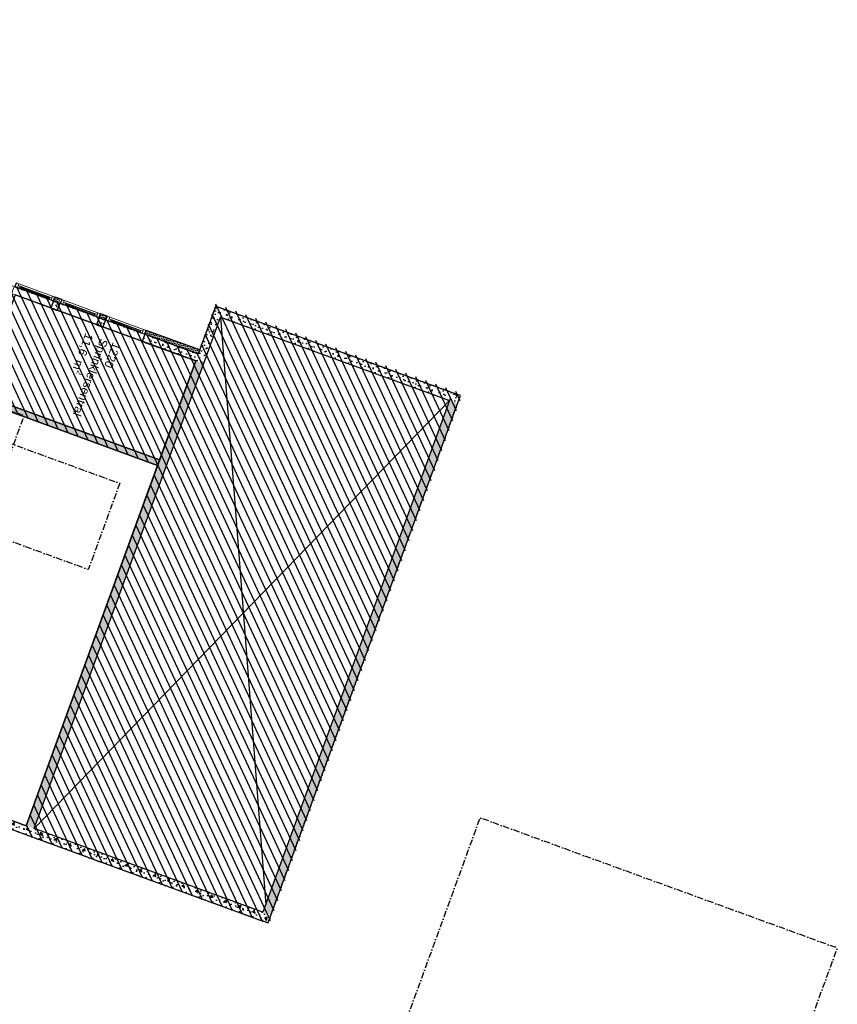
# Model space of a CAD drawing. Header units: millimetres. Extents: x 112481703 to 112587609, y 1264638581 to 1264713694.
# Tile 174 of 174: x 112568056 to 112587609, y 1264689513 to 1264713060. Entities that reach past the tile are written whole.
import ezdxf
from ezdxf.enums import TextEntityAlignment as Align

# ---------------------------------------------------------------- set-up
doc = ezdxf.new("R2010")
doc.units = ezdxf.units.MM
doc.header["$LTSCALE"] = 0.5
doc.header["$MEASUREMENT"] = 0
doc.linetypes.add('Over snittplan', pattern=[520, 300, -100, 20, -100])
doc.linetypes.add('PLINE', pattern=[0])
for name, color, linetype in [('231- Bærende yttervegger', 7, 'Continuous'), ('231- Bærende yttervegger (Skravur)', 7, 'Continuous'), ('231- Bærende yttervegger (Skravur)(Nye konstruksjoner)', 7, 'Continuous'), ('231- Bærende yttervegger(Nye konstruksjoner)', 7, 'Continuous'), ('241- Bærende innervegger', 7, 'Continuous'), ('241- Bærende innervegger (Skravur)', 7, 'Continuous'), ('242- Ikke-bærende innervegger', 7, 'Continuous'), ('242- Ikke-bærende innervegger (Skravur)', 7, 'Continuous'), ('269- Andre deler av yttertak', 7, 'Continuous'), ('862- M___Nettoareal', 7, 'Continuous'), ('862- M___Nettoareal (1-100)', 7, 'Continuous'), ('862- M___Nettoareal(Polylinje)', 7, 'Continuous'), ('878- Annen overflate_visuell informasjon', 7, 'Continuous'), ('LA_farge_dekke_asfalt2', 7, 'Continuous')]:
    doc.layers.add(name, color=color, linetype=linetype)
doc.layers.add('234- Vinduer_ dører_ porter(Nye konstruksjoner)', color=7, linetype='Continuous', lineweight=0)
doc.styles.add('GENERATED_STYLE_1', font='arial.ttf')
pattern_1 = [(339.956, (112557650, 1264717795), (213.713, 585.77), [60, -300]), (339.956, (112557925.95, 1264718026.2), (213.713, 585.77), [60, -300]), (39.956, (112557650, 1264717795), (-400.436, 477.966), [60, -300]), (39.956, (112557988.2, 1264717671.6), (-400.436, 477.966), [60, -300]), (99.956, (112557706.37, 1264717774.44), (614.148, 107.805), [60, -300]), (99.956, (112558044.56, 1264717651.05), (614.148, 107.805), [60, -300]), (339.956, (112557670.56, 1264717851.37), (41.129, 112.73156), [0, -120, 0, -180]), (24.956, (112557726.93, 1264717830.8), (-50.63064, 108.79586), [0, -90, 0, -150])]
pattern_2 = [(69.956, (112557650, 1264717795), (-585.77, 213.713), [60, -300]), (69.956, (112557418.8, 1264718070.95), (-585.77, 213.713), [60, -300]), (129.956, (112557650, 1264717795), (477.966, 400.436), [60, -300]), (129.956, (112557773.4, 1264718133.2), (477.966, 400.436), [60, -300]), (189.956, (112557670.56, 1264717851.37), (-107.805, 614.148), [60, -300]), (189.956, (112557793.95, 1264718189.56), (-107.805, 614.148), [60, -300]), (69.956, (112557593.63, 1264717815.56), (-112.73156, 41.129), [0, -120, 0, -180]), (114.956, (112557614.2, 1264717871.93), (108.79586, 50.63064), [0, -90, 0, -150])]
pattern_3 = [(159.956, (112557650, 1264717795), (213.713, 585.77), [60, -300]), (159.956, (112557374.05, 1264717563.8), (213.713, 585.77), [60, -300]), (219.956, (112557650, 1264717795), (-400.436, 477.966), [60, -300]), (219.956, (112557311.8, 1264717918.4), (-400.436, 477.966), [60, -300]), (279.956, (112557593.63, 1264717815.56), (614.148, 107.805), [60, -300]), (279.956, (112557255.44, 1264717938.95), (614.148, 107.805), [60, -300]), (159.956, (112557629.44, 1264717738.63), (41.129, 112.73156), [0, -120, 0, -180]), (204.956, (112557573.07, 1264717759.2), (-50.63064, 108.79586), [0, -90, 0, -150])]
pattern_4 = [(249.956, (112557650, 1264717795), (-81.357, 29.6823), [0, -50]), (249.956, (112557682.11, 1264717756.67), (-81.357, 29.6823), [0, -50])]

# ---------------------------------------------------------------- blocks, each defined once
blk = doc.blocks.new('Sprinklersentral_1220_11', base_point=(112570313, 1264704400))
at = {"layer": '862- M___Nettoareal(Polylinje)', "linetype": 'PLINE', "flags": 128}
blk.add_lwpolyline([(112572266, 1264704900), (112567944, 1264706477), (112567081, 1264704109), (112571402, 1264702533)], close=True, dxfattribs=at)
blk = doc.blocks.new('Ventilasjon_1210_12', base_point=(112567556, 1264698828))
at = {"layer": '862- M___Nettoareal(Polylinje)', "linetype": 'PLINE', "flags": 128}
blk.add_lwpolyline([(112571354, 1264702401), (112567033, 1264703978), (112564437, 1264696862), (112564249, 1264696931), (112562300, 1264697642), (112561751, 1264696139), (112567520, 1264694035), (112568210, 1264693783)], close=True, dxfattribs=at)
blk = doc.blocks.new('Vindu[25]', base_point=(112557650, 1264717795))
at = {"layer": '234- Vinduer_ dører_ porter(Nye konstruksjoner)', "linetype": 'PLINE'}
for p, q in [((112569060, 1264706368), (112569028, 1264706281)), ((112569060, 1264706368), (112569028, 1264706281)), ((112569069, 1264706364), (112569038, 1264706278)), ((112569060, 1264706368), (112569990, 1264706028)), ((112569069, 1264706364), (112569060, 1264706368)), ((112569122, 1264706345), (112569069, 1264706364)), ((112569090, 1264706259), (112569122, 1264706345)), ((112569028, 1264706281), (112569025, 1264706274)), ((112569025, 1264706274), (112569955, 1264705934)), ((112569028, 1264706281), (112569038, 1264706278)), ((112569038, 1264706278), (112569090, 1264706259)), ((112569107, 1264706306), (112569090, 1264706259)), ((112569090, 1264706259), (112569137, 1264706242)), ((112569154, 1264706289), (112569107, 1264706306)), ((112569137, 1264706242), (112569154, 1264706289)), ((112569137, 1264706242), (112569849, 1264705982)), ((112569142, 1264706256), (112569854, 1264705996)), ((112569861, 1264706015), (112569149, 1264706274)), ((112569866, 1264706029), (112569154, 1264706289)), ((112569866, 1264706029), (112569849, 1264705982)), ((112569849, 1264705982), (112569896, 1264705965)), ((112569913, 1264706012), (112569866, 1264706029)), ((112569928, 1264706051), (112569896, 1264705965)), ((112569896, 1264705965), (112569913, 1264706012)), ((112569896, 1264705965), (112569949, 1264705945)), ((112569980, 1264706032), (112569928, 1264706051)), ((112569980, 1264706032), (112569949, 1264705945)), ((112569949, 1264705945), (112569958, 1264705942)), ((112569958, 1264705942), (112569955, 1264705934)), ((112569990, 1264706028), (112569958, 1264705942)), ((112569990, 1264706028), (112569958, 1264705942)), ((112569990, 1264706028), (112569980, 1264706032))]:
    blk.add_line(p, q, dxfattribs=at)
blk = doc.blocks.new('Vindu[26]', base_point=(112557650, 1264717795))
at = {"layer": '234- Vinduer_ dører_ porter(Nye konstruksjoner)', "linetype": 'PLINE'}
for p, q in [((112567938, 1264706679), (112567936, 1264706671)), ((112567936, 1264706671), (112568866, 1264706332)), ((112567970, 1264706765), (112567938, 1264706679)), ((112567970, 1264706765), (112567938, 1264706679)), ((112567938, 1264706679), (112567948, 1264706675)), ((112567979, 1264706762), (112567948, 1264706675)), ((112567948, 1264706675), (112568000, 1264706656)), ((112567970, 1264706765), (112568900, 1264706426)), ((112567979, 1264706762), (112567970, 1264706765)), ((112568032, 1264706743), (112567979, 1264706762)), ((112568000, 1264706656), (112568032, 1264706743)), ((112568018, 1264706703), (112568000, 1264706656)), ((112568000, 1264706656), (112568047, 1264706639)), ((112568065, 1264706686), (112568018, 1264706703)), ((112568047, 1264706639), (112568065, 1264706686)), ((112568047, 1264706639), (112568759, 1264706379)), ((112568053, 1264706653), (112568765, 1264706393)), ((112568771, 1264706412), (112568059, 1264706672)), ((112568777, 1264706426), (112568065, 1264706686)), ((112568777, 1264706426), (112568759, 1264706379)), ((112568759, 1264706379), (112568806, 1264706362)), ((112568824, 1264706409), (112568777, 1264706426)), ((112568838, 1264706449), (112568806, 1264706362)), ((112568806, 1264706362), (112568824, 1264706409)), ((112568806, 1264706362), (112568859, 1264706343)), ((112568891, 1264706429), (112568838, 1264706449)), ((112568891, 1264706429), (112568859, 1264706343)), ((112568859, 1264706343), (112568868, 1264706340)), ((112568868, 1264706340), (112568866, 1264706332)), ((112568900, 1264706426), (112568868, 1264706340)), ((112568900, 1264706426), (112568868, 1264706340)), ((112568900, 1264706426), (112568891, 1264706429))]:
    blk.add_line(p, q, dxfattribs=at)
blk = doc.blocks.new('Vindu[27]', base_point=(112557650, 1264717795))
at = {"layer": '234- Vinduer_ dører_ porter(Nye konstruksjoner)', "linetype": 'PLINE'}
for p, q in [((112570118, 1264705884), (112570115, 1264705876)), ((112570115, 1264705876), (112571045, 1264705537)), ((112570149, 1264705970), (112570118, 1264705884)), ((112570149, 1264705970), (112570118, 1264705884)), ((112570118, 1264705884), (112570127, 1264705880)), ((112570159, 1264705967), (112570127, 1264705880)), ((112570127, 1264705880), (112570180, 1264705861)), ((112570149, 1264705970), (112571079, 1264705631)), ((112570159, 1264705967), (112570149, 1264705970)), ((112570211, 1264705948), (112570159, 1264705967)), ((112570180, 1264705861), (112570211, 1264705948)), ((112570197, 1264705908), (112570180, 1264705861)), ((112570244, 1264705891), (112570197, 1264705908)), ((112570227, 1264705844), (112570244, 1264705891)), ((112570951, 1264705617), (112570239, 1264705877)), ((112570956, 1264705631), (112570244, 1264705891)), ((112570180, 1264705861), (112570227, 1264705844)), ((112570227, 1264705844), (112570939, 1264705584)), ((112570232, 1264705858), (112570944, 1264705598)), ((112570956, 1264705631), (112570939, 1264705584)), ((112571003, 1264705614), (112570956, 1264705631)), ((112571017, 1264705653), (112570986, 1264705567)), ((112571070, 1264705634), (112571017, 1264705653)), ((112571070, 1264705634), (112571039, 1264705548)), ((112571079, 1264705631), (112571048, 1264705544)), ((112571079, 1264705631), (112571048, 1264705544)), ((112571079, 1264705631), (112571070, 1264705634)), ((112570939, 1264705584), (112570986, 1264705567)), ((112570986, 1264705567), (112571003, 1264705614)), ((112570986, 1264705567), (112571039, 1264705548)), ((112571039, 1264705548), (112571048, 1264705544)), ((112571048, 1264705544), (112571045, 1264705537))]:
    blk.add_line(p, q, dxfattribs=at)
blk = doc.blocks.new('Veggåpning 07[116]', base_point=(112557650, 1264717795))
at = {"layer": '234- Vinduer_ dører_ porter(Nye konstruksjoner)', "linetype": 'PLINE'}
for p, q in [((112568984, 1264706191), (112568954, 1264706108)), ((112568954, 1264706108), (112569894, 1264705765)), ((112569016, 1264706277), (112568984, 1264706191)), ((112569016, 1264706277), (112569955, 1264705934)), ((112569955, 1264705934), (112569924, 1264705848)), ((112569924, 1264705848), (112569894, 1264705765))]:
    blk.add_line(p, q, dxfattribs=at)
blk = doc.blocks.new('Veggåpning 07[117]', base_point=(112557650, 1264717795))
at = {"layer": '234- Vinduer_ dører_ porter(Nye konstruksjoner)', "linetype": 'PLINE'}
for p, q in [((112567895, 1264706588), (112567865, 1264706506)), ((112567926, 1264706675), (112567895, 1264706588)), ((112567926, 1264706675), (112568866, 1264706332)), ((112567865, 1264706506), (112568804, 1264706163)), ((112568834, 1264706246), (112568804, 1264706163)), ((112568866, 1264706332), (112568834, 1264706246))]:
    blk.add_line(p, q, dxfattribs=at)
blk = doc.blocks.new('Veggåpning 07[118]', base_point=(112557650, 1264717795))
at = {"layer": '234- Vinduer_ dører_ porter(Nye konstruksjoner)', "linetype": 'PLINE'}
for p, q in [((112570106, 1264705880), (112570074, 1264705793)), ((112570106, 1264705880), (112571045, 1264705537)), ((112570074, 1264705793), (112570044, 1264705711)), ((112570044, 1264705711), (112570983, 1264705368)), ((112571014, 1264705450), (112570983, 1264705368)), ((112571045, 1264705537), (112571014, 1264705450))]:
    blk.add_line(p, q, dxfattribs=at)
blk = doc.blocks.new('Label_73', base_point=(112569745, 1264704533))
at = {"layer": '862- M___Nettoareal (1-100)', "char_height": 200, "attachment_point": 1, "rotation": 249.956, "style": 'GENERATED_STYLE_1'}
for s, insert in [('\\A1;{\\pql;\\pt0,241000;\\fArial|b0|i0|c0|p0;\\W1.000000;11,6\\fArial|b0|i0|c0|p0;\\W1.000000;\\A1{\\H.66x;\\S^  ;}\\fArial|b0|i0|c0|p0;\\W1.000000; m\\fArial|b0|i0|c0|p0;\\W1.000000;\\A1{\\H.66x;\\S2^  ;}\\fArial|b0|i0|c0|p0;\\W1.000000;\\fArial|b0|i0|c0|p0;\\W1.000000;\\fArial|b0|i0|c0|p0;\\W1.000000;\\fArial|b0|i0|c0|p0;\\W1.000000;\\fArial|b0|i0|c0|p0;\\W1.000000;\\fArial|b0|i0|c0|p0;\\W1.000000;\\fArial|b0|i0|c0|p0;\\W1.000000;\\A1{\\H.66x;\\S^  ;}\\fArial|b0|i0|c0|p0;\\W1.000000;\\fArial|b0|i0|c0|p0;\\W1.000000;\\A1{\\H.66x;\\S^  ;}\\fArial|b0|i0|c0|p0;\\W1.000000;\\fArial|b0|i0|c0|p0;\\W1.000000;\\fArial|b0|i0|c0|p0;\\W1.000000;\\fArial|b0|i0|c0|p0;\\W1.000000;\\fArial|b0|i0|c0|p0;\\W1.000000;\\fArial|b0|i0|c0|p0;\\W1.000000;\\fArial|b0|i0|c0|p0;\\W1.000000;\\A1{\\H.66x;\\S^  ;}\\fArial|b0|i0|c0|p0;\\W1.000000;\\fArial|b0|i0|c0|p0;\\W1.000000;\\A1{\\H.66x;\\S^  ;}\\fArial|b0|i0|c0|p0;\\W1.000000;\\fArial|b0|i0|c0|p0;\\W1.000000;\\fArial|b0|i0|c0|p0;\\W1.000000;\\fArial|b0|i0|c0|p0;\\W1.000000;\\fArial|b0|i0|c0|p0;\\W1.000000;\\fArial|b0|i0|c0|p0;\\W1.000000;\\fArial|b0|i0|c0|p0;\\W1.000000;\\A1{\\H.66x;\\S^  ;}\\fArial|b0|i0|c0|p0;\\W1.000000;\\fArial|b0|i0|c0|p0;\\W1.000000;\\A1{\\H.66x;\\S^  ;}\\fArial|b0|i0|c0|p0;\\W1.000000;\\fArial|b0|i0|c0|p0;\\W1.000000;\\fArial|b0|i0|c0|p0;\\W1.000000;\\fArial|b0|i0|c0|p0;\\W1.000000;\\fArial|b0|i0|c0|p0;\\W1.000000;\\fArial|b0|i0|c0|p0;\\W1.000000;\\fArial|b0|i0|c0|p0;\\W1.000000;\\A1{\\H.66x;\\S^  ;}\\fArial|b0|i0|c0|p0;\\W1.000000;\\fArial|b0|i0|c0|p0;\\W1.000000;\\A1{\\H.66x;\\S^  ;}\\fArial|b0|i0|c0|p0;\\W1.000000;\\fArial|b0|i0|c0|p0;\\W1.000000;\\fArial|b0|i0|c0|p0;\\W1.000000;\\fArial|b0|i0|c0|p0;\\W1.000000;\\fArial|b0|i0|c0|p0;\\W1.000000;\\fArial|b0|i0|c0|p0;\\W1.000000;\\fArial|b0|i0|c0|p0;\\W1.000000;\\fArial|b0|i0|c0|p0;\\W1.000000;}', (112569874, 1264705489)), ('\\A1;{\\pql;\\pt0,241000;\\fArial|b0|i0|c0|p0;\\W1.000000;1220\\fArial|b0|i0|c0|p0;\\W1.000000;\\A1{\\H.66x;\\S^  ;}\\fArial|b0|i0|c0|p0;\\W1.000000;\\fArial|b0|i0|c0|p0;\\W1.000000;\\A1{\\H.66x;\\S^  ;}\\fArial|b0|i0|c0|p0;\\W1.000000;\\fArial|b0|i0|c0|p0;\\W1.000000;\\fArial|b0|i0|c0|p0;\\W1.000000;\\fArial|b0|i0|c0|p0;\\W1.000000;\\fArial|b0|i0|c0|p0;\\W1.000000;\\fArial|b0|i0|c0|p0;\\W1.000000;\\fArial|b0|i0|c0|p0;\\W1.000000;\\A1{\\H.66x;\\S^  ;}\\fArial|b0|i0|c0|p0;\\W1.000000;\\fArial|b0|i0|c0|p0;\\W1.000000;\\A1{\\H.66x;\\S^  ;}\\fArial|b0|i0|c0|p0;\\W1.000000;\\fArial|b0|i0|c0|p0;\\W1.000000;\\fArial|b0|i0|c0|p0;\\W1.000000;\\fArial|b0|i0|c0|p0;\\W1.000000;\\fArial|b0|i0|c0|p0;\\W1.000000;\\fArial|b0|i0|c0|p0;\\W1.000000;\\fArial|b0|i0|c0|p0;\\W1.000000;\\A1{\\H.66x;\\S^  ;}\\fArial|b0|i0|c0|p0;\\W1.000000;\\fArial|b0|i0|c0|p0;\\W1.000000;\\A1{\\H.66x;\\S^  ;}\\fArial|b0|i0|c0|p0;\\W1.000000;\\fArial|b0|i0|c0|p0;\\W1.000000;\\fArial|b0|i0|c0|p0;\\W1.000000;\\fArial|b0|i0|c0|p0;\\W1.000000;\\fArial|b0|i0|c0|p0;\\W1.000000;\\fArial|b0|i0|c0|p0;\\W1.000000;\\fArial|b0|i0|c0|p0;\\W1.000000;\\A1{\\H.66x;\\S^  ;}\\fArial|b0|i0|c0|p0;\\W1.000000;\\fArial|b0|i0|c0|p0;\\W1.000000;\\A1{\\H.66x;\\S^  ;}\\fArial|b0|i0|c0|p0;\\W1.000000;\\fArial|b0|i0|c0|p0;\\W1.000000;\\fArial|b0|i0|c0|p0;\\W1.000000;\\fArial|b0|i0|c0|p0;\\W1.000000;\\fArial|b0|i0|c0|p0;\\W1.000000;\\fArial|b0|i0|c0|p0;\\W1.000000;\\fArial|b0|i0|c0|p0;\\W1.000000;\\A1{\\H.66x;\\S^  ;}\\fArial|b0|i0|c0|p0;\\W1.000000;\\fArial|b0|i0|c0|p0;\\W1.000000;\\A1{\\H.66x;\\S^  ;}\\fArial|b0|i0|c0|p0;\\W1.000000;\\fArial|b0|i0|c0|p0;\\W1.000000;\\fArial|b0|i0|c0|p0;\\W1.000000;\\fArial|b0|i0|c0|p0;\\W1.000000;\\fArial|b0|i0|c0|p0;\\W1.000000;\\fArial|b0|i0|c0|p0;\\W1.000000;\\fArial|b0|i0|c0|p0;\\W1.000000;\\fArial|b0|i0|c0|p0;\\W1.000000;}', (112570475, 1264705291)), ('\\A1;{\\pql;\\pt0,241000;\\fArial|b0|i0|c0|p0;\\W1.000000;Sprinklersentral\\fArial|b0|i0|c0|p0;\\W1.000000;\\A1{\\H.66x;\\S^  ;}\\fArial|b0|i0|c0|p0;\\W1.000000;\\fArial|b0|i0|c0|p0;\\W1.000000;\\A1{\\H.66x;\\S^  ;}\\fArial|b0|i0|c0|p0;\\W1.000000;\\fArial|b0|i0|c0|p0;\\W1.000000;\\fArial|b0|i0|c0|p0;\\W1.000000;\\fArial|b0|i0|c0|p0;\\W1.000000;\\fArial|b0|i0|c0|p0;\\W1.000000;\\fArial|b0|i0|c0|p0;\\W1.000000;\\fArial|b0|i0|c0|p0;\\W1.000000;\\A1{\\H.66x;\\S^  ;}\\fArial|b0|i0|c0|p0;\\W1.000000;\\fArial|b0|i0|c0|p0;\\W1.000000;\\A1{\\H.66x;\\S^  ;}\\fArial|b0|i0|c0|p0;\\W1.000000;\\fArial|b0|i0|c0|p0;\\W1.000000;\\fArial|b0|i0|c0|p0;\\W1.000000;\\fArial|b0|i0|c0|p0;\\W1.000000;\\fArial|b0|i0|c0|p0;\\W1.000000;\\fArial|b0|i0|c0|p0;\\W1.000000;\\fArial|b0|i0|c0|p0;\\W1.000000;\\A1{\\H.66x;\\S^  ;}\\fArial|b0|i0|c0|p0;\\W1.000000;\\fArial|b0|i0|c0|p0;\\W1.000000;\\A1{\\H.66x;\\S^  ;}\\fArial|b0|i0|c0|p0;\\W1.000000;\\fArial|b0|i0|c0|p0;\\W1.000000;\\fArial|b0|i0|c0|p0;\\W1.000000;\\fArial|b0|i0|c0|p0;\\W1.000000;\\fArial|b0|i0|c0|p0;\\W1.000000;\\fArial|b0|i0|c0|p0;\\W1.000000;\\fArial|b0|i0|c0|p0;\\W1.000000;\\A1{\\H.66x;\\S^  ;}\\fArial|b0|i0|c0|p0;\\W1.000000;\\fArial|b0|i0|c0|p0;\\W1.000000;\\A1{\\H.66x;\\S^  ;}\\fArial|b0|i0|c0|p0;\\W1.000000;\\fArial|b0|i0|c0|p0;\\W1.000000;\\fArial|b0|i0|c0|p0;\\W1.000000;\\fArial|b0|i0|c0|p0;\\W1.000000;\\fArial|b0|i0|c0|p0;\\W1.000000;\\fArial|b0|i0|c0|p0;\\W1.000000;\\fArial|b0|i0|c0|p0;\\W1.000000;\\A1{\\H.66x;\\S^  ;}\\fArial|b0|i0|c0|p0;\\W1.000000;\\fArial|b0|i0|c0|p0;\\W1.000000;\\A1{\\H.66x;\\S^  ;}\\fArial|b0|i0|c0|p0;\\W1.000000;\\fArial|b0|i0|c0|p0;\\W1.000000;\\fArial|b0|i0|c0|p0;\\W1.000000;\\fArial|b0|i0|c0|p0;\\W1.000000;\\fArial|b0|i0|c0|p0;\\W1.000000;\\fArial|b0|i0|c0|p0;\\W1.000000;\\fArial|b0|i0|c0|p0;\\W1.000000;\\fArial|b0|i0|c0|p0;\\W1.000000;}', (112570172, 1264705380))]:
    blk.add_mtext(s, dxfattribs=dict(at, insert=insert))
at = {"layer": '862- M___Nettoareal (1-100)', "style": 'GENERATED_STYLE_1'}
for tag, p in [('DUMMY_108', (112569927, 1264705491)), ('DUMMY_107', (112570222, 1264705384)), ('DUMMY_106', (112570517, 1264705276))]:
    blk.add_attdef(tag, text='', height=200, rotation=249.956, dxfattribs=at).set_placement(p, align=Align.TOP_LEFT)

msp = doc.modelspace()

# ---------------------------------------------------------------- hatches: boundary and pattern name
at = {"layer": '231- Bærende yttervegger (Skravur)', "linetype": 'Continuous'}
h = msp.add_hatch(dxfattribs=at)
h.set_pattern_fill('Betong_strukturell', color=256, style=0, pattern_type=2)
h.set_pattern_definition(pattern_3)
h.paths.add_polyline_path([(112569016, 1264706277), (112568866, 1264706332), (112568804, 1264706163), (112568954, 1264706108)])
h = msp.add_hatch(dxfattribs=at)
h.set_pattern_fill('Betong_strukturell', color=256, style=0, pattern_type=2)
h.set_pattern_definition(pattern_3)
h.paths.add_polyline_path([(112572861, 1264705949), (112572742, 1264706206), (112572674, 1264706018)])
h = msp.add_hatch(dxfattribs=at)
h.set_pattern_fill('Betong_strukturell', color=256, style=0, pattern_type=2)
h.set_pattern_definition(pattern_3)
h.paths.add_polyline_path([(112572930, 1264706137), (112572742, 1264706206), (112572861, 1264705949)])
h = msp.add_hatch(dxfattribs=at)
h.set_pattern_fill('Betong_strukturell', color=256, style=0, pattern_type=2)
h.set_pattern_definition(pattern_3)
h.paths.add_polyline_path([(112572861, 1264705949), (112578338, 1264703951), (112578407, 1264704139), (112572930, 1264706137)])
h = msp.add_hatch(dxfattribs=at)
h.set_pattern_fill('Betong_strukturell', color=256, style=0, pattern_type=2)
h.set_pattern_definition(pattern_3)
h.paths.add_polyline_path([(112569955, 1264705934), (112569894, 1264705765), (112570044, 1264705711), (112570106, 1264705880)])
h = msp.add_hatch(dxfattribs=at)
h.set_pattern_fill('Betong_strukturell', color=256, style=0, pattern_type=2)
h.set_pattern_definition([(249.956, (112557650, 1264717795), (-585.77, 213.713), [60, -300]), (249.956, (112557881.2, 1264717519.05), (-585.77, 213.713), [60, -300]), (309.956, (112557650, 1264717795), (477.966, 400.436), [60, -300]), (309.956, (112557526.6, 1264717456.8), (477.966, 400.436), [60, -300]), (9.956, (112557629.44, 1264717738.63), (-107.805, 614.148), [60, -300]), (9.956, (112557506.05, 1264717400.44), (-107.805, 614.148), [60, -300]), (249.956, (112557706.37, 1264717774.44), (-112.73156, 41.129), [0, -120, 0, -180]), (294.956, (112557685.8, 1264717718.07), (108.79586, 50.63064), [0, -90, 0, -150])])
h.paths.add_polyline_path([(112572674, 1264706018), (112572327, 1264705069), (112572515, 1264705001), (112572861, 1264705949)])
h = msp.add_hatch(dxfattribs=at)
h.set_pattern_fill('Betong_strukturell', color=256, style=0, pattern_type=2)
h.set_pattern_definition(pattern_3)
h.paths.add_polyline_path([(112572266, 1264704900), (112572327, 1264705069), (112571045, 1264705537), (112570983, 1264705368)])
h = msp.add_hatch(dxfattribs=at)
h.set_pattern_fill('Betong_strukturell', color=256, style=0, pattern_type=2)
h.set_pattern_definition(pattern_2)
h.paths.add_polyline_path([(112578338, 1264703951), (112578595, 1264704071), (112578407, 1264704139)])
h = msp.add_hatch(dxfattribs=at)
h.set_pattern_fill('Betong_strukturell', color=256, style=0, pattern_type=2)
h.set_pattern_definition(pattern_2)
h.paths.add_polyline_path([(112578526, 1264703883), (112578595, 1264704071), (112578338, 1264703951)])
h = msp.add_hatch(dxfattribs=at)
h.set_pattern_fill('Betong_strukturell', color=256, style=0, pattern_type=2)
h.set_pattern_definition(pattern_2)
h.paths.add_polyline_path([(112578338, 1264703951), (112573874, 1264691716), (112574062, 1264691647), (112578526, 1264703883)])
h = msp.add_hatch(dxfattribs=at)
h.set_pattern_fill('Betong_strukturell', color=256, style=0, pattern_type=2)
h.set_pattern_definition(pattern_1)
h.paths.add_polyline_path([(112568210, 1264693783), (112561807, 1264696119), (112561739, 1264695931), (112568141, 1264693595)])
h = msp.add_hatch(dxfattribs=at)
h.set_pattern_fill('Betong_strukturell', color=256, style=0, pattern_type=2)
h.set_pattern_definition(pattern_1)
h.paths.add_polyline_path([(112568210, 1264693783), (112568141, 1264693595), (112568329, 1264693526)])
h = msp.add_hatch(dxfattribs=at)
h.set_pattern_fill('Betong_strukturell', color=256, style=0, pattern_type=2)
h.set_pattern_definition(pattern_1)
h.paths.add_polyline_path([(112568210, 1264693783), (112568329, 1264693526), (112568398, 1264693714)])
h = msp.add_hatch(dxfattribs=at)
h.set_pattern_fill('Betong_strukturell', color=256, style=0, pattern_type=2)
h.set_pattern_definition(pattern_1)
h.paths.add_polyline_path([(112573874, 1264691716), (112568398, 1264693714), (112568329, 1264693526), (112573806, 1264691528)])
h = msp.add_hatch(dxfattribs=at)
h.set_pattern_fill('Betong_strukturell', color=256, style=0, pattern_type=2)
h.set_pattern_definition(pattern_2)
h.paths.add_polyline_path([(112573874, 1264691716), (112573806, 1264691528), (112573994, 1264691460)])
h = msp.add_hatch(dxfattribs=at)
h.set_pattern_fill('Betong_strukturell', color=256, style=0, pattern_type=2)
h.set_pattern_definition(pattern_2)
h.paths.add_polyline_path([(112573874, 1264691716), (112573994, 1264691460), (112574062, 1264691647)])
at = {"layer": '231- Bærende yttervegger (Skravur)(Nye konstruksjoner)', "linetype": 'Continuous'}
h = msp.add_hatch(dxfattribs=at)
h.set_pattern_fill('Prikker_tett', color=256, style=0, pattern_type=2)
h.set_pattern_definition(pattern_4)
h.paths.add_polyline_path([(112569025, 1264706274), (112569060, 1264706368), (112568900, 1264706426), (112568866, 1264706332)])
h = msp.add_hatch(dxfattribs=at)
h.set_pattern_fill('Prikker_tett', color=256, style=0, pattern_type=2)
h.set_pattern_definition(pattern_4)
h.paths.add_polyline_path([(112569990, 1264706028), (112569955, 1264705934), (112570115, 1264705876), (112570149, 1264705970)])
h = msp.add_hatch(dxfattribs=at)
h.set_pattern_fill('Prikker_tett', color=256, style=0, pattern_type=2)
h.set_pattern_definition(pattern_4)
h.paths.add_polyline_path([(112572327, 1264705069), (112572362, 1264705163), (112571079, 1264705631), (112571045, 1264705537)])
at = {"layer": '241- Bærende innervegger (Skravur)', "linetype": 'Continuous'}
h = msp.add_hatch(dxfattribs=at)
h.set_pattern_fill('Betong_strukturell', color=256, style=0, pattern_type=2)
h.set_pattern_definition(pattern_2)
h.paths.add_polyline_path([(112572266, 1264704900), (112572515, 1264705001), (112572327, 1264705069)])
h = msp.add_hatch(dxfattribs=at)
h.set_pattern_fill('Betong_strukturell', color=256, style=0, pattern_type=2)
h.set_pattern_definition(pattern_2)
h.paths.add_polyline_path([(112572454, 1264704831), (112572515, 1264705001), (112572266, 1264704900)])
h = msp.add_hatch(dxfattribs=at)
h.set_pattern_fill('Betong_strukturell', color=256, style=0, pattern_type=2)
h.set_pattern_definition(pattern_2)
h.paths.add_polyline_path([(112572266, 1264704900), (112568210, 1264693783), (112568398, 1264693714), (112572454, 1264704831)])
at = {"layer": '242- Ikke-bærende innervegger (Skravur)', "linetype": 'Continuous'}
h = msp.add_hatch(dxfattribs=at)
h.set_pattern_fill('Prikker_tett', color=256, style=0, pattern_type=2)
h.set_pattern_definition(pattern_4)
h.paths.add_polyline_path([(112571354, 1264702401), (112571402, 1264702533), (112567081, 1264704109), (112567033, 1264703978)])
at = {"layer": 'LA_farge_dekke_asfalt2', "linetype": 'Continuous'}
h = msp.add_hatch(dxfattribs=at)
h.set_pattern_fill('Murverk', color=256, style=0, pattern_type=2)
h.set_pattern_definition([(294.956, (112557650, 1264717795), (163.1938, 75.94596), [])])
h.paths.add_polyline_path([(112565688, 1264710387), (112564756, 1264707833), (112572318, 1264705074), (112572751, 1264706260), (112578651, 1264704108), (112574031, 1264691446), (112568141, 1264693595), (112571354, 1264702401), (112567033, 1264703978), (112564437, 1264696862), (112562300, 1264697642), (112557201, 1264683668), (112555524, 1264684280), (112555413, 1264683974), (112548655, 1264686439), (112558360, 1264713060)])

# ---------------------------------------------------------------- linework, layer by layer
at = {"linetype": 'PLINE'}
for points in [[(112572861, 1264705949), (112573938, 1264691890)], [(112568398, 1264693714), (112578338, 1264703951)]]:
    msp.add_lwpolyline(points, dxfattribs=at)
at = {"layer": '231- Bærende yttervegger', "linetype": 'PLINE'}
for p, q in [((112568834, 1264706246), (112568804, 1264706163)), ((112568866, 1264706332), (112568834, 1264706246)), ((112568984, 1264706191), (112568954, 1264706108)), ((112569016, 1264706277), (112568984, 1264706191)), ((112569955, 1264705934), (112569924, 1264705848)), ((112570106, 1264705880), (112570074, 1264705793)), ((112569924, 1264705848), (112569894, 1264705765)), ((112570074, 1264705793), (112570044, 1264705711)), ((112571014, 1264705450), (112570983, 1264705368)), ((112571045, 1264705537), (112571014, 1264705450))]:
    msp.add_line(p, q, dxfattribs=at)
at = {"layer": '231- Bærende yttervegger', "linetype": 'PLINE', "flags": 128}
for points in [[(112568804, 1264706163), (112568954, 1264706108)], [(112569016, 1264706277), (112568866, 1264706332)], [(112572742, 1264706206), (112572674, 1264706018)], [(112578407, 1264704139), (112572742, 1264706206)], [(112570106, 1264705880), (112569955, 1264705934)], [(112572674, 1264706018), (112572327, 1264705069)], [(112572515, 1264705001), (112572861, 1264705949)], [(112572861, 1264705949), (112578338, 1264703951)], [(112569894, 1264705765), (112570044, 1264705711)], [(112572327, 1264705069), (112571045, 1264705537)], [(112570983, 1264705368), (112572266, 1264704900)], [(112573994, 1264691460), (112578595, 1264704071)], [(112578595, 1264704071), (112578407, 1264704139)], [(112578338, 1264703951), (112573874, 1264691716)], [(112568210, 1264693783), (112561620, 1264696187)], [(112561739, 1264695931), (112568329, 1264693526)], [(112573874, 1264691716), (112568398, 1264693714)], [(112568329, 1264693526), (112573806, 1264691528)], [(112573994, 1264691460), (112573806, 1264691528)]]:
    msp.add_lwpolyline(points, dxfattribs=at)
at = {"layer": '231- Bærende yttervegger(Nye konstruksjoner)', "linetype": 'PLINE'}
for p, q in [((112568868, 1264706340), (112568866, 1264706332)), ((112568900, 1264706426), (112568868, 1264706340)), ((112569060, 1264706368), (112569028, 1264706281)), ((112569028, 1264706281), (112569025, 1264706274)), ((112569958, 1264705942), (112569955, 1264705934)), ((112569990, 1264706028), (112569958, 1264705942)), ((112570118, 1264705884), (112570115, 1264705876)), ((112570149, 1264705970), (112570118, 1264705884)), ((112571079, 1264705631), (112571048, 1264705544)), ((112571048, 1264705544), (112571045, 1264705537)), ((112572362, 1264705163), (112572327, 1264705069))]:
    msp.add_line(p, q, dxfattribs=at)
at = {"layer": '231- Bærende yttervegger(Nye konstruksjoner)', "linetype": 'PLINE', "flags": 128}
for points in [[(112569060, 1264706368), (112568900, 1264706426)], [(112568866, 1264706332), (112569025, 1264706274)], [(112569955, 1264705934), (112570115, 1264705876)], [(112570149, 1264705970), (112569990, 1264706028)], [(112572362, 1264705163), (112571079, 1264705631)], [(112571045, 1264705537), (112572327, 1264705069)], [(112572515, 1264705001), (112572550, 1264705094)]]:
    msp.add_lwpolyline(points, dxfattribs=at)
at = {"layer": '241- Bærende innervegger', "linetype": 'PLINE', "flags": 128}
for points in [[(112568398, 1264693714), (112572515, 1264705001)], [(112572266, 1264704900), (112568210, 1264693783)]]:
    msp.add_lwpolyline(points, dxfattribs=at)
at = {"layer": '242- Ikke-bærende innervegger', "linetype": 'PLINE', "flags": 128}
for points in [[(112567033, 1264703978), (112571354, 1264702401)], [(112571402, 1264702533), (112567081, 1264704109)], [(112571354, 1264702401), (112571402, 1264702533)]]:
    msp.add_lwpolyline(points, dxfattribs=at)
at = {"layer": '269- Andre deler av yttertak', "linetype": 'Over snittplan', "flags": 128}
for points in [[(112567502, 1264703833), (112568159, 1264703593), (112567151, 1264700831), (112566494, 1264701071)], [(112570449, 1264701973), (112569696, 1264699911), (112566500, 1264701077), (112567253, 1264703139)]]:
    msp.add_lwpolyline(points, close=True, dxfattribs=at)
at = {"layer": '878- Annen overflate_visuell informasjon', "linetype": 'Over snittplan', "flags": 128}
msp.add_lwpolyline([(112535511, 1264652823), (112547366, 1264648498), (112546602, 1264646403), (112560487, 1264641337), (112565530, 1264655161), (112556239, 1264658551), (112556743, 1264659932), (112557047, 1264659948), (112558254, 1264663255), (112558032, 1264663464), (112559653, 1264667907), (112560968, 1264667427), (112562758, 1264672335), (112576360, 1264667371), (112577117, 1264669447), (112579482, 1264668583), (112587609, 1264690858), (112579064, 1264693974), (112573205, 1264677907), (112562990, 1264681635), (112567446, 1264693849), (112573994, 1264691460), (112578595, 1264704071), (112572742, 1264706206), (112572327, 1264705069), (112564794, 1264707819), (112565725, 1264710373), (112558360, 1264713060), (112545165, 1264676892), (112545357, 1264676822), (112544422, 1264674257), (112538995, 1264659382), (112537625, 1264655628), (112536662, 1264655980)], close=True, dxfattribs=at)

# ---------------------------------------------------------------- block references
at = {"layer": '234- Vinduer_ dører_ porter(Nye konstruksjoner)', "linetype": 'PLINE'}
for name in ['Veggåpning 07[117]', 'Vindu[26]', 'Vindu[25]', 'Veggåpning 07[116]', 'Veggåpning 07[118]', 'Vindu[27]']:
    msp.add_blockref(name, (112557650, 1264717795), dxfattribs=at)
at = {"layer": '862- M___Nettoareal', "linetype": 'Continuous'}
for name, p in [('Sprinklersentral_1220_11', (112570313, 1264704400)), ('Ventilasjon_1210_12', (112567556, 1264698828))]:
    msp.add_blockref(name, p, dxfattribs=at)
at = {"layer": '862- M___Nettoareal (1-100)', "linetype": 'PLINE'}
msp.add_blockref('Label_73', (112569745, 1264704533), dxfattribs=at)

doc.saveas('drawing.dxf')
